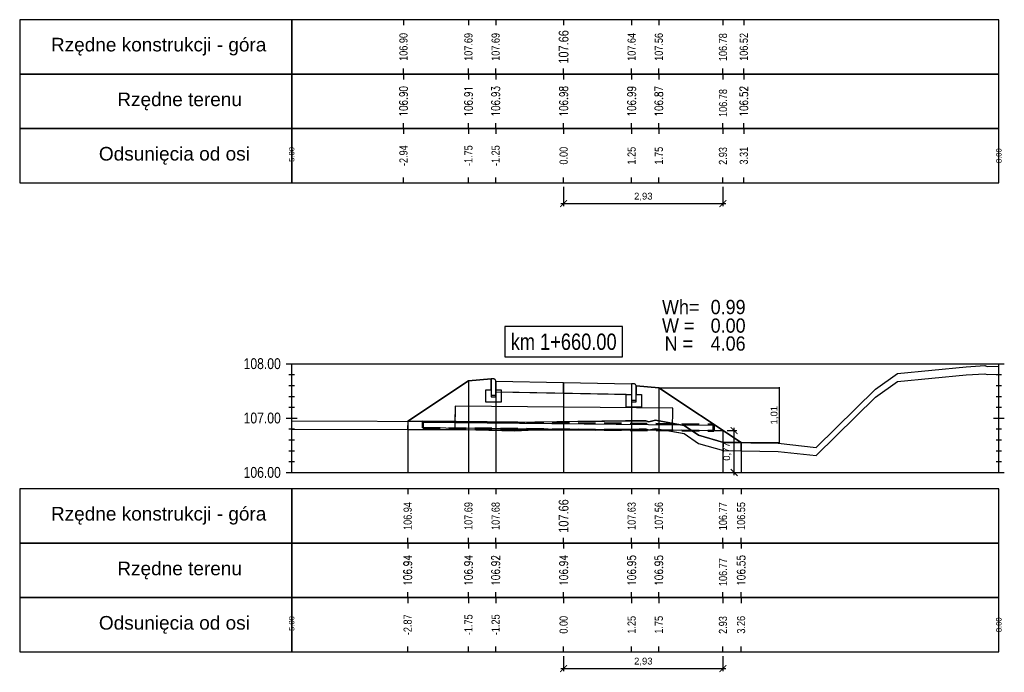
# Model space of a CAD drawing. Extents: x 7537626 to 7538805, y 5722894 to 5725486.
# Tile 92 of 105: x 7538660 to 7538679, y 5725457 to 5725469. Entities that reach past the tile are written whole.
import ezdxf

# ---------------------------------------------------------------- set-up
doc = ezdxf.new("R2010")
doc.units = 0
doc.header["$PDMODE"] = 35
doc.header["$PDSIZE"] = 0.3
doc.linetypes.add('HIDDEN', pattern=[9.525, 6.35, -3.175])
for name, color, linetype in [('C-DROGI-PROFILE', 7, 'Continuous'), ('C-DROGI-PROFILE-ETYKIETY', 7, 'Continuous'), ('C-DROGI-PRZEKROJE-ETYKIETY', 7, 'Continuous'), ('C-POPRZECZKA-przekrój', 2, 'Continuous'), ('C-POPRZECZKA-widok', 1, 'Continuous')]:
    doc.layers.add(name, color=color, linetype=linetype)
for name, color, linetype, true_color in [('C-humus', 7, 'Continuous', 0x003df5), ('C-Teren', 7, 'Continuous', 0x008521), ('poprzeczki', 7, 'Continuous', 0x0000d6)]:
    doc.layers.add(name, color=color, linetype=linetype, true_color=true_color)
doc.layers.add('D-1.pow. hum.', color=7, linetype='Continuous', lineweight=30, plot=False)
doc.layers.add('D-3.nasyp', color=4, linetype='Continuous', lineweight=30, plot=False)
doc.layers.add('D-roboty-ziemne-opis', color=2, linetype='Continuous', lineweight=30)
doc.layers.add('Pom-plan', color=4, linetype='Continuous', plot=False)
doc.styles.add('2mm08', font='arial.ttf', dxfattribs={"width": 0.8})
doc.styles.add('opis_50', font='arial.ttf', dxfattribs={"height": 0.125})
doc.styles.get("Standard").update_dxf_attribs({"font": 'arial.ttf'})
doc.dimstyles.new('OPIS_50', dxfattribs={"dimscale": 0.5, "dimtxt": 0.125, "dimasz": 0.25, "dimexe": 0.1, "dimexo": 0.15, "dimgap": 0.1, "dimtad": 1, "dimzin": 0, "dimtxsty": 'opis_50', "dimblk": 'ARCHTICK', "dimcen": 0.15, "dimdle": 0.1, "dimaunit": 2, "dimadec": 4, "dimazin": 0, "dimtfac": 1, "dimtmove": 0, "dimatfit": 3, "dimfxl": 1, "dimarcsym": 0})

# ---------------------------------------------------------------- blocks, each defined once
blk = doc.blocks.new('_ArchTick')
at = {"color": 0, "linetype": 'ByBlock', "const_width": 0.15}
blk.add_lwpolyline([(-0.5, -0.5), (0.5, 0.5)], dxfattribs=at)
blk = doc.blocks.new('*D23')
at = {"layer": 'Defpoints', "color": 0, "transparency": 16777216}
for p in [(7538672.223, 5725462.343), (7538673.735, 5725461.335), (7538674.437, 5725461.335)]:
    blk.add_point(p, dxfattribs=at)
at = {"layer": 'poprzeczki', "color": 0, "lineweight": -2, "transparency": 16777216}
for p, q in [((7538672.238, 5725462.343), (7538674.447, 5725462.343)), ((7538674.437, 5725462.353), (7538674.437, 5725461.325)), ((7538673.75, 5725461.335), (7538674.447, 5725461.335))]:
    blk.add_line(p, q, dxfattribs=at)
at = {"layer": 'poprzeczki', "color": 0, "lineweight": -2, "transparency": 16777216, "xscale": 0.025, "yscale": 0.025, "zscale": 0.025}
for p, rotation in [((7538674.437, 5725462.343), 90), ((7538674.437, 5725461.335), 270)]:
    blk.add_blockref('_ArchTick', p, dxfattribs=dict(at, rotation=rotation))
at = {"layer": 'poprzeczki', "color": 0, "transparency": 16777216, "insert": (7538674.352, 5725461.839), "char_height": 0.125, "attachment_point": 5, "rotation": 90, "style": 'opis_50'}
blk.add_mtext('1,01', dxfattribs=at)
blk = doc.blocks.new('geokrata')
at = {"layer": 'C-POPRZECZKA-przekrój', "color": 172, "linetype": 'HIDDEN', "lineweight": 50, "ltscale": 0.05, "true_color": 0x0000cc}
for p, q in [((7538464.885, 5725469.743), (7538470.234, 5725469.689)), ((7538464.887, 5725469.627), (7538470.233, 5725469.573))]:
    blk.add_line(p, q, dxfattribs=at)
at = {"layer": 'C-POPRZECZKA-przekrój', "color": 98, "linetype": 'Continuous', "lineweight": 30, "true_color": 0x006100}
for p, q in [((7538464.892, 5725469.735), (7538465.726, 5725469.726)), ((7538464.893, 5725469.635), (7538465.725, 5725469.626)), ((7538469.225, 5725469.591), (7538470.225, 5725469.581))]:
    blk.add_line(p, q, dxfattribs=at)
for points in [[(7538467.479, 5725470.009), (7538465.479, 5725470.029), (7538465.475, 5725469.629), (7538469.475, 5725469.589), (7538469.479, 5725469.989), (7538467.479, 5725470.009), (7538465.479, 5725470.029), (7538465.476, 5725469.729), (7538470.226, 5725469.681)], [(7538464.892, 5725469.735), (7538464.893, 5725469.635)], [(7538470.225, 5725469.581), (7538470.226, 5725469.681)]]:
    blk.add_lwpolyline(points, dxfattribs=at)
at = {"layer": 'C-POPRZECZKA-przekrój', "color": 172, "linetype": 'HIDDEN', "lineweight": 50, "ltscale": 0.05, "true_color": 0x0000cc}
for points in [[(7538464.885, 5725469.743), (7538464.887, 5725469.627)], [(7538470.233, 5725469.573), (7538470.234, 5725469.689)]]:
    blk.add_lwpolyline(points, dxfattribs=at)
blk = doc.blocks.new('*D255')
at = {"layer": 'Defpoints', "color": 0, "transparency": 16777216}
for p in [(7538670.473, 5725466.111), (7538673.402, 5725466.111), (7538673.402, 5725465.73)]:
    blk.add_point(p, dxfattribs=at)
at = {"layer": 'Pom-plan', "color": 0, "lineweight": -2, "transparency": 16777216}
for p, q in [((7538670.473, 5725466.036), (7538670.473, 5725465.68)), ((7538673.402, 5725466.036), (7538673.402, 5725465.68)), ((7538670.423, 5725465.73), (7538673.452, 5725465.73))]:
    blk.add_line(p, q, dxfattribs=at)
at = {"layer": 'Pom-plan', "color": 0, "lineweight": -2, "transparency": 16777216, "xscale": 0.125, "yscale": 0.125, "zscale": 0.125, "rotation": 180}
blk.add_blockref('_ArchTick', (7538670.473, 5725465.73), dxfattribs=at)
at = {"layer": 'Pom-plan', "color": 0, "lineweight": -2, "transparency": 16777216, "xscale": 0.125, "yscale": 0.125, "zscale": 0.125}
blk.add_blockref('_ArchTick', (7538673.402, 5725465.73), dxfattribs=at)
at = {"layer": 'Pom-plan', "color": 0, "transparency": 16777216, "insert": (7538671.937, 5725465.855), "char_height": 0.125, "attachment_point": 5, "style": 'opis_50'}
blk.add_mtext('2,93', dxfattribs=at)
blk = doc.blocks.new('*D256')
at = {"layer": 'Defpoints', "color": 0, "transparency": 16777216}
for p in [(7538673.402, 5725461.557), (7538673.607, 5725461.557), (7538673.402, 5725460.786)]:
    blk.add_point(p, dxfattribs=at)
at = {"layer": 'Pom-plan', "color": 0, "lineweight": -2, "transparency": 16777216}
for p, q in [((7538673.477, 5725461.557), (7538673.657, 5725461.557)), ((7538673.607, 5725460.736), (7538673.607, 5725461.607)), ((7538673.477, 5725460.786), (7538673.657, 5725460.786))]:
    blk.add_line(p, q, dxfattribs=at)
at = {"layer": 'Pom-plan', "color": 0, "lineweight": -2, "transparency": 16777216, "xscale": 0.125, "yscale": 0.125, "zscale": 0.125}
for p, rotation in [((7538673.607, 5725461.557), 90), ((7538673.607, 5725460.786), 270)]:
    blk.add_blockref('_ArchTick', p, dxfattribs=dict(at, rotation=rotation))
at = {"layer": 'Pom-plan', "color": 0, "transparency": 16777216, "insert": (7538673.481, 5725461.172), "char_height": 0.125, "attachment_point": 5, "rotation": 90, "style": 'opis_50'}
blk.add_mtext('0,77', dxfattribs=at)
blk = doc.blocks.new('*D257')
at = {"layer": 'Defpoints', "color": 0, "transparency": 16777216}
for p in [(7538670.473, 5725457.486), (7538673.402, 5725457.486), (7538673.402, 5725457.181)]:
    blk.add_point(p, dxfattribs=at)
at = {"layer": 'Pom-plan', "color": 0, "lineweight": -2, "transparency": 16777216}
for p, q in [((7538670.473, 5725457.411), (7538670.473, 5725457.131)), ((7538673.402, 5725457.411), (7538673.402, 5725457.131)), ((7538670.423, 5725457.181), (7538673.452, 5725457.181))]:
    blk.add_line(p, q, dxfattribs=at)
at = {"layer": 'Pom-plan', "color": 0, "lineweight": -2, "transparency": 16777216, "xscale": 0.125, "yscale": 0.125, "zscale": 0.125, "rotation": 180}
blk.add_blockref('_ArchTick', (7538670.473, 5725457.181), dxfattribs=at)
at = {"layer": 'Pom-plan', "color": 0, "lineweight": -2, "transparency": 16777216, "xscale": 0.125, "yscale": 0.125, "zscale": 0.125}
blk.add_blockref('_ArchTick', (7538673.402, 5725457.181), dxfattribs=at)
at = {"layer": 'Pom-plan', "color": 0, "transparency": 16777216, "insert": (7538671.937, 5725457.306), "char_height": 0.125, "attachment_point": 5, "style": 'opis_50'}
blk.add_mtext('2,93', dxfattribs=at)

msp = doc.modelspace()

# ---------------------------------------------------------------- linework, layer by layer
at = {"layer": 'C-DROGI-PROFILE', "color": 7, "linetype": 'Continuous', "lineweight": -3}
for p, q in [((7538667.529, 5725469.111), (7538667.529, 5725469.011)), ((7538668.723, 5725469.111), (7538668.723, 5725469.011)), ((7538669.223, 5725469.111), (7538669.223, 5725469.011)), ((7538670.473, 5725469.111), (7538670.473, 5725469.011)), ((7538671.723, 5725469.111), (7538671.723, 5725469.011)), ((7538672.223, 5725469.111), (7538672.223, 5725469.011)), ((7538673.402, 5725469.111), (7538673.402, 5725469.011)), ((7538673.785, 5725469.111), (7538673.785, 5725469.011)), ((7538667.529, 5725468.111), (7538667.529, 5725468.211)), ((7538668.723, 5725468.111), (7538668.723, 5725468.211)), ((7538669.223, 5725468.111), (7538669.223, 5725468.211)), ((7538670.473, 5725468.111), (7538670.473, 5725468.211)), ((7538671.723, 5725468.111), (7538671.723, 5725468.211)), ((7538672.223, 5725468.111), (7538672.223, 5725468.211)), ((7538673.402, 5725468.111), (7538673.402, 5725468.211)), ((7538673.785, 5725468.111), (7538673.785, 5725468.211)), ((7538667.529, 5725468.111), (7538667.529, 5725468.011)), ((7538668.723, 5725468.111), (7538668.723, 5725468.011)), ((7538669.223, 5725468.111), (7538669.223, 5725468.011)), ((7538670.473, 5725468.111), (7538670.473, 5725468.011)), ((7538671.723, 5725468.111), (7538671.723, 5725468.011)), ((7538672.223, 5725468.111), (7538672.223, 5725468.011)), ((7538673.402, 5725468.111), (7538673.402, 5725468.011)), ((7538673.785, 5725468.111), (7538673.785, 5725468.011)), ((7538667.529, 5725467.111), (7538667.529, 5725467.211)), ((7538668.723, 5725467.111), (7538668.723, 5725467.211)), ((7538669.223, 5725467.111), (7538669.223, 5725467.211)), ((7538670.473, 5725467.111), (7538670.473, 5725467.211)), ((7538671.723, 5725467.111), (7538671.723, 5725467.211)), ((7538672.223, 5725467.111), (7538672.223, 5725467.211)), ((7538673.402, 5725467.111), (7538673.402, 5725467.211)), ((7538673.785, 5725467.111), (7538673.785, 5725467.211)), ((7538667.529, 5725467.111), (7538667.529, 5725467.011)), ((7538668.723, 5725467.111), (7538668.723, 5725467.011)), ((7538669.223, 5725467.111), (7538669.223, 5725467.011)), ((7538670.473, 5725467.111), (7538670.473, 5725467.011)), ((7538671.723, 5725467.111), (7538671.723, 5725467.011)), ((7538672.223, 5725467.111), (7538672.223, 5725467.011)), ((7538673.402, 5725467.111), (7538673.402, 5725467.011)), ((7538673.785, 5725467.111), (7538673.785, 5725467.011)), ((7538667.529, 5725466.111), (7538667.529, 5725466.211)), ((7538668.723, 5725466.111), (7538668.723, 5725466.211)), ((7538669.223, 5725466.111), (7538669.223, 5725466.211)), ((7538670.473, 5725466.111), (7538670.473, 5725466.211)), ((7538671.723, 5725466.111), (7538671.723, 5725466.211)), ((7538672.223, 5725466.111), (7538672.223, 5725466.211)), ((7538673.402, 5725466.111), (7538673.402, 5725466.211)), ((7538673.785, 5725466.111), (7538673.785, 5725466.211)), ((7538667.606, 5725460.486), (7538667.606, 5725460.386)), ((7538668.723, 5725460.486), (7538668.723, 5725460.386)), ((7538669.223, 5725460.486), (7538669.223, 5725460.386)), ((7538670.473, 5725460.486), (7538670.473, 5725460.386)), ((7538671.723, 5725460.486), (7538671.723, 5725460.386)), ((7538672.223, 5725460.486), (7538672.223, 5725460.386)), ((7538673.402, 5725460.486), (7538673.402, 5725460.386)), ((7538673.735, 5725460.486), (7538673.735, 5725460.386)), ((7538667.606, 5725459.486), (7538667.606, 5725459.586)), ((7538668.723, 5725459.486), (7538668.723, 5725459.586)), ((7538669.223, 5725459.486), (7538669.223, 5725459.586)), ((7538670.473, 5725459.486), (7538670.473, 5725459.586)), ((7538671.723, 5725459.486), (7538671.723, 5725459.586)), ((7538672.223, 5725459.486), (7538672.223, 5725459.586)), ((7538673.402, 5725459.486), (7538673.402, 5725459.586)), ((7538673.735, 5725459.486), (7538673.735, 5725459.586)), ((7538667.606, 5725459.486), (7538667.606, 5725459.386)), ((7538668.723, 5725459.486), (7538668.723, 5725459.386)), ((7538669.223, 5725459.486), (7538669.223, 5725459.386)), ((7538670.473, 5725459.486), (7538670.473, 5725459.386)), ((7538671.723, 5725459.486), (7538671.723, 5725459.386)), ((7538672.223, 5725459.486), (7538672.223, 5725459.386)), ((7538673.402, 5725459.486), (7538673.402, 5725459.386)), ((7538673.735, 5725459.486), (7538673.735, 5725459.386)), ((7538667.606, 5725458.486), (7538667.606, 5725458.586)), ((7538667.606, 5725458.486), (7538667.606, 5725458.386)), ((7538668.723, 5725458.486), (7538668.723, 5725458.586)), ((7538668.723, 5725458.486), (7538668.723, 5725458.386)), ((7538669.223, 5725458.486), (7538669.223, 5725458.586)), ((7538669.223, 5725458.486), (7538669.223, 5725458.386)), ((7538670.473, 5725458.486), (7538670.473, 5725458.586)), ((7538670.473, 5725458.486), (7538670.473, 5725458.386)), ((7538671.723, 5725458.486), (7538671.723, 5725458.586)), ((7538671.723, 5725458.486), (7538671.723, 5725458.386)), ((7538672.223, 5725458.486), (7538672.223, 5725458.586)), ((7538672.223, 5725458.486), (7538672.223, 5725458.386)), ((7538673.402, 5725458.486), (7538673.402, 5725458.586)), ((7538673.402, 5725458.486), (7538673.402, 5725458.386)), ((7538673.735, 5725458.486), (7538673.735, 5725458.586)), ((7538673.735, 5725458.486), (7538673.735, 5725458.386)), ((7538667.606, 5725457.486), (7538667.606, 5725457.586)), ((7538668.723, 5725457.486), (7538668.723, 5725457.586)), ((7538669.223, 5725457.486), (7538669.223, 5725457.586)), ((7538670.473, 5725457.486), (7538670.473, 5725457.586)), ((7538671.723, 5725457.486), (7538671.723, 5725457.586)), ((7538672.223, 5725457.486), (7538672.223, 5725457.586)), ((7538673.402, 5725457.486), (7538673.402, 5725457.586)), ((7538673.735, 5725457.486), (7538673.735, 5725457.586))]:
    msp.add_line(p, q, dxfattribs=at)
at = {"layer": 'C-DROGI-PROFILE', "color": 1, "linetype": 'Continuous', "lineweight": -3}
for points in [[(7538665.473, 5725468.111), (7538665.473, 5725469.111), (7538660.473, 5725469.111), (7538660.473, 5725468.111)], [(7538665.473, 5725468.111), (7538678.473, 5725468.111), (7538678.473, 5725469.111), (7538665.473, 5725469.111)], [(7538665.473, 5725467.111), (7538665.473, 5725468.111), (7538660.473, 5725468.111), (7538660.473, 5725467.111)], [(7538665.473, 5725467.111), (7538678.473, 5725467.111), (7538678.473, 5725468.111), (7538665.473, 5725468.111)], [(7538665.473, 5725466.111), (7538665.473, 5725467.111), (7538660.473, 5725467.111), (7538660.473, 5725466.111)], [(7538665.473, 5725466.111), (7538678.473, 5725466.111), (7538678.473, 5725467.111), (7538665.473, 5725467.111)], [(7538665.473, 5725459.486), (7538665.473, 5725460.486), (7538660.473, 5725460.486), (7538660.473, 5725459.486)], [(7538665.473, 5725459.486), (7538678.473, 5725459.486), (7538678.473, 5725460.486), (7538665.473, 5725460.486)], [(7538665.473, 5725458.486), (7538665.473, 5725459.486), (7538660.473, 5725459.486), (7538660.473, 5725458.486)], [(7538665.473, 5725458.486), (7538678.473, 5725458.486), (7538678.473, 5725459.486), (7538665.473, 5725459.486)], [(7538665.473, 5725457.486), (7538665.473, 5725458.486), (7538660.473, 5725458.486), (7538660.473, 5725457.486)], [(7538665.473, 5725457.486), (7538678.473, 5725457.486), (7538678.473, 5725458.486), (7538665.473, 5725458.486)]]:
    msp.add_3dface(points, dxfattribs=at)
at = {"layer": 'C-DROGI-PRZEKROJE-ETYKIETY', "color": 1, "linetype": 'Continuous', "lineweight": -3}
for p, q in [((7538668.723, 5725462.473), (7538668.723, 5725460.786)), ((7538669.223, 5725462.467), (7538669.223, 5725460.786)), ((7538670.473, 5725462.442), (7538670.473, 5725460.786)), ((7538671.723, 5725462.417), (7538671.723, 5725460.786)), ((7538672.223, 5725462.343), (7538672.223, 5725460.786)), ((7538667.606, 5725461.728), (7538667.606, 5725460.786)), ((7538673.735, 5725461.335), (7538673.735, 5725460.786))]:
    msp.add_line(p, q, dxfattribs=at)
msp.add_lwpolyline([(7538673.402, 5725461.557), (7538673.402, 5725460.786)], dxfattribs=at)
at = {"layer": 'C-humus'}
for p, q in [((7538677.873, 5725462.581), (7538678.216, 5725462.601)), ((7538678.216, 5725462.601), (7538678.256, 5725462.586)), ((7538678.256, 5725462.586), (7538678.473, 5725462.592)), ((7538676.207, 5725462.17), (7538676.611, 5725462.456)), ((7538676.611, 5725462.456), (7538677.873, 5725462.581)), ((7538675.117, 5725461.097), (7538676.207, 5725462.17)), ((7538665.473, 5725461.584), (7538668.619, 5725461.575)), ((7538668.619, 5725461.575), (7538669.575, 5725461.553)), ((7538669.575, 5725461.553), (7538669.94, 5725461.568)), ((7538669.94, 5725461.568), (7538671.863, 5725461.586)), ((7538671.863, 5725461.586), (7538671.983, 5725461.586)), ((7538671.983, 5725461.586), (7538672.037, 5725461.568)), ((7538672.037, 5725461.568), (7538672.159, 5725461.597)), ((7538672.159, 5725461.597), (7538672.689, 5725461.503)), ((7538672.689, 5725461.503), (7538672.952, 5725461.32)), ((7538672.952, 5725461.32), (7538673.413, 5725461.19)), ((7538673.413, 5725461.19), (7538674.417, 5725461.174)), ((7538674.417, 5725461.174), (7538675.117, 5725461.097))]:
    msp.add_line(p, q, dxfattribs=at)
at = {"layer": 'C-POPRZECZKA-przekrój', "color": 2, "linetype": 'Continuous', "lineweight": -3}
for p, q in [((7538667.606, 5725461.728), (7538668.723, 5725462.473)), ((7538668.723, 5725462.473), (7538669.143, 5725462.507)), ((7538669.183, 5725462.507), (7538669.143, 5725462.507)), ((7538669.143, 5725462.507), (7538669.143, 5725462.177)), ((7538669.189, 5725462.506), (7538669.183, 5725462.507)), ((7538669.197, 5725462.504), (7538669.189, 5725462.506)), ((7538669.206, 5725462.5), (7538669.197, 5725462.504)), ((7538669.212, 5725462.495), (7538669.206, 5725462.5)), ((7538669.216, 5725462.49), (7538669.212, 5725462.495)), ((7538669.22, 5725462.482), (7538669.216, 5725462.49)), ((7538669.223, 5725462.474), (7538669.22, 5725462.482)), ((7538669.223, 5725462.467), (7538669.223, 5725462.474)), ((7538669.223, 5725462.467), (7538670.473, 5725462.442)), ((7538669.223, 5725462.467), (7538669.224, 5725462.267)), ((7538669.223, 5725462.177), (7538669.223, 5725462.467)), ((7538669.223, 5725462.467), (7538669.223, 5725462.307)), ((7538670.473, 5725462.242), (7538670.473, 5725462.442)), ((7538670.473, 5725462.442), (7538671.723, 5725462.417)), ((7538671.723, 5725462.417), (7538671.722, 5725462.217)), ((7538671.763, 5725462.417), (7538671.723, 5725462.417)), ((7538671.723, 5725462.417), (7538671.723, 5725462.087)), ((7538671.769, 5725462.416), (7538671.763, 5725462.417)), ((7538671.777, 5725462.414), (7538671.769, 5725462.416)), ((7538671.786, 5725462.41), (7538671.777, 5725462.414)), ((7538671.792, 5725462.405), (7538671.786, 5725462.41)), ((7538669.043, 5725462.077), (7538669.043, 5725462.307)), ((7538669.043, 5725462.307), (7538669.143, 5725462.307)), ((7538669.143, 5725462.307), (7538669.143, 5725462.207)), ((7538669.223, 5725462.307), (7538669.323, 5725462.307)), ((7538669.224, 5725462.267), (7538670.473, 5725462.242)), ((7538669.323, 5725462.307), (7538669.323, 5725462.077)), ((7538670.473, 5725462.242), (7538671.722, 5725462.217)), ((7538671.796, 5725462.4), (7538671.792, 5725462.405)), ((7538671.8, 5725462.392), (7538671.796, 5725462.4)), ((7538671.803, 5725462.384), (7538671.8, 5725462.392)), ((7538671.803, 5725462.377), (7538671.803, 5725462.384)), ((7538671.803, 5725462.087), (7538671.803, 5725462.377)), ((7538671.803, 5725462.377), (7538671.803, 5725462.217)), ((7538671.803, 5725462.377), (7538672.223, 5725462.343)), ((7538672.223, 5725462.343), (7538673.735, 5725461.335)), ((7538669.323, 5725462.077), (7538669.043, 5725462.077)), ((7538669.143, 5725462.207), (7538669.223, 5725462.207)), ((7538669.143, 5725462.177), (7538669.223, 5725462.177)), ((7538671.623, 5725461.987), (7538671.623, 5725462.217)), ((7538671.623, 5725462.217), (7538671.723, 5725462.217)), ((7538671.723, 5725462.217), (7538671.723, 5725462.117)), ((7538671.723, 5725462.117), (7538671.803, 5725462.117)), ((7538671.723, 5725462.087), (7538671.803, 5725462.087)), ((7538671.803, 5725462.217), (7538671.903, 5725462.217)), ((7538671.903, 5725462.217), (7538671.903, 5725461.987)), ((7538671.903, 5725461.987), (7538671.623, 5725461.987))]:
    msp.add_line(p, q, dxfattribs=at)
at = {"layer": 'C-POPRZECZKA-przekrój'}
msp.add_lwpolyline([(7538673.223, 5725461.559), (7538673.402, 5725461.557)], dxfattribs=at)
at = {"layer": 'C-POPRZECZKA-widok', "color": 1, "linetype": 'Continuous', "lineweight": -3}
for p, q in [((7538665.373, 5725462.786), (7538678.573, 5725462.786)), ((7538665.473, 5725460.786), (7538665.473, 5725462.786)), ((7538678.473, 5725460.786), (7538678.473, 5725462.786)), ((7538665.423, 5725462.586), (7538665.523, 5725462.586)), ((7538678.423, 5725462.586), (7538678.523, 5725462.586)), ((7538665.423, 5725462.386), (7538665.523, 5725462.386)), ((7538678.423, 5725462.386), (7538678.523, 5725462.386)), ((7538665.423, 5725462.186), (7538665.523, 5725462.186)), ((7538678.423, 5725462.186), (7538678.523, 5725462.186)), ((7538665.423, 5725461.986), (7538665.523, 5725461.986)), ((7538678.423, 5725461.986), (7538678.523, 5725461.986)), ((7538665.373, 5725461.786), (7538665.573, 5725461.786)), ((7538665.423, 5725461.786), (7538665.523, 5725461.786)), ((7538678.373, 5725461.786), (7538678.573, 5725461.786)), ((7538678.423, 5725461.786), (7538678.523, 5725461.786)), ((7538665.423, 5725461.586), (7538665.523, 5725461.586)), ((7538678.423, 5725461.586), (7538678.523, 5725461.586)), ((7538665.423, 5725461.386), (7538665.523, 5725461.386)), ((7538678.423, 5725461.386), (7538678.523, 5725461.386)), ((7538665.423, 5725461.186), (7538665.523, 5725461.186)), ((7538678.423, 5725461.186), (7538678.523, 5725461.186)), ((7538665.423, 5725460.986), (7538665.523, 5725460.986)), ((7538678.423, 5725460.986), (7538678.523, 5725460.986)), ((7538665.373, 5725460.786), (7538678.573, 5725460.786))]:
    msp.add_line(p, q, dxfattribs=at)
at = {"layer": 'C-POPRZECZKA-widok', "color": 3, "linetype": 'Continuous', "lineweight": -3}
msp.add_3dface([(7538669.393, 5725462.911), (7538671.553, 5725462.911), (7538671.553, 5725463.468), (7538669.393, 5725463.468)], dxfattribs=at)
at = {"layer": 'C-Teren'}
for p, q in [((7538676.207, 5725462.32), (7538676.611, 5725462.606)), ((7538676.611, 5725462.606), (7538677.873, 5725462.731)), ((7538677.873, 5725462.731), (7538678.216, 5725462.751)), ((7538678.216, 5725462.751), (7538678.256, 5725462.736)), ((7538678.256, 5725462.736), (7538678.473, 5725462.742)), ((7538675.117, 5725461.247), (7538676.207, 5725462.32)), ((7538665.473, 5725461.734), (7538668.619, 5725461.725)), ((7538668.619, 5725461.725), (7538669.575, 5725461.703)), ((7538669.575, 5725461.703), (7538669.94, 5725461.718)), ((7538669.94, 5725461.718), (7538671.863, 5725461.736)), ((7538671.863, 5725461.736), (7538671.983, 5725461.736)), ((7538671.983, 5725461.736), (7538672.037, 5725461.718)), ((7538672.037, 5725461.718), (7538672.159, 5725461.747)), ((7538672.159, 5725461.747), (7538672.689, 5725461.653)), ((7538672.689, 5725461.653), (7538672.952, 5725461.47)), ((7538672.952, 5725461.47), (7538673.413, 5725461.34)), ((7538673.413, 5725461.34), (7538674.417, 5725461.324)), ((7538674.417, 5725461.324), (7538675.117, 5725461.247))]:
    msp.add_line(p, q, dxfattribs=at)
at = {"layer": 'D-1.pow. hum.'}
msp.add_lwpolyline([(7538667.606, 5725461.728), (7538667.605, 5725461.578), (7538668.632, 5725461.575), (7538670.267, 5725461.571), (7538671.983, 5725461.586), (7538672.037, 5725461.568), (7538672.159, 5725461.597), (7538672.689, 5725461.503), (7538672.952, 5725461.32), (7538673.413, 5725461.19), (7538673.735, 5725461.185), (7538673.735, 5725461.335), (7538673.413, 5725461.34), (7538672.952, 5725461.47), (7538672.689, 5725461.653), (7538672.159, 5725461.747), (7538672.037, 5725461.718), (7538671.983, 5725461.736), (7538671.609, 5725461.733), (7538670.731, 5725461.725), (7538669.57, 5725461.704), (7538669.065, 5725461.715), (7538668.496, 5725461.725), (7538667.606, 5725461.728)], dxfattribs=at)
at = {"layer": 'D-3.nasyp'}
msp.add_lwpolyline([(7538669.043, 5725462.077), (7538669.043, 5725462.307), (7538669.143, 5725462.307), (7538669.143, 5725462.507), (7538668.723, 5725462.473), (7538667.606, 5725461.728), (7538667.606, 5725461.578), (7538669.634, 5725461.572), (7538671.986, 5725461.572), (7538672.037, 5725461.568), (7538672.323, 5725461.568), (7538672.689, 5725461.503), (7538672.952, 5725461.32), (7538673.413, 5725461.19), (7538673.735, 5725461.185), (7538673.738, 5725461.335), (7538672.223, 5725462.343), (7538671.803, 5725462.377), (7538671.803, 5725462.217), (7538671.903, 5725462.217), (7538671.903, 5725461.987), (7538671.623, 5725461.987), (7538671.623, 5725462.219), (7538669.323, 5725462.265), (7538669.323, 5725462.077), (7538669.043, 5725462.077)], dxfattribs=at)

# ---------------------------------------------------------------- block references
at = {"layer": 'C-POPRZECZKA-przekrój'}
msp.add_blockref('geokrata', (202.998, -8.022), dxfattribs=at)

# ---------------------------------------------------------------- texts
at = {"layer": 'C-DROGI-PROFILE', "color": 2}
for s, p in [('Rzędne konstrukcji - góra', (7538661.048, 5725468.528)), ('Rzędne terenu', (7538662.268, 5725467.522)), ('Odsunięcia od osi', (7538661.929, 5725466.522)), ('Rzędne konstrukcji - góra', (7538661.048, 5725459.903)), ('Rzędne terenu', (7538662.268, 5725458.897)), ('Odsunięcia od osi', (7538661.929, 5725457.897))]:
    msp.add_text(s, height=0.25, dxfattribs=at).set_placement(p)
at = {"layer": 'C-DROGI-PROFILE-ETYKIETY', "color": 1, "style": '2mm08', "width": 0.8}
for s, p in [('106.78', (7538673.476, 5725468.35)), ('106.78', (7538673.477, 5725467.323)), ('2.93', (7538673.476, 5725466.443)), ('106.77', (7538673.476, 5725459.725)), ('106.77', (7538673.477, 5725458.698)), ('2.93', (7538673.476, 5725457.818))]:
    msp.add_text(s, height=0.15, rotation=90, dxfattribs=at).set_placement(p)
at = {"layer": 'C-DROGI-PROFILE-ETYKIETY', "color": 1, "linetype": 'Continuous', "lineweight": -3, "attachment_point": 5, "rotation": 90, "style": '2mm08'}
for s, insert, char_height in [('107.66', (7538670.473, 5725468.611), 0.18), ('106.90', (7538667.529, 5725468.611), 0.15), ('107.69', (7538668.723, 5725468.611), 0.15), ('107.69', (7538669.223, 5725468.611), 0.15), ('107.64', (7538671.723, 5725468.611), 0.15), ('107.56', (7538672.223, 5725468.611), 0.15), ('106.52', (7538673.785, 5725468.611), 0.15), ('{\\Fsimplex.shx|c238;106.90}', (7538667.529, 5725467.611), 0.15), ('{\\Fsimplex.shx|c238;106.91}', (7538668.723, 5725467.611), 0.15), ('{\\Fsimplex.shx|c238;106.93}', (7538669.223, 5725467.611), 0.15), ('{\\Fsimplex.shx|c238;106.98}', (7538670.473, 5725467.611), 0.15), ('{\\Fsimplex.shx|c238;106.99}', (7538671.723, 5725467.611), 0.15), ('{\\Fsimplex.shx|c238;106.87}', (7538672.223, 5725467.611), 0.15), ('{\\Fsimplex.shx|c238;106.52}', (7538673.785, 5725467.611), 0.15), ('-2.94', (7538667.529, 5725466.611), 0.15), ('-1.75', (7538668.723, 5725466.611), 0.15), ('-1.25', (7538669.223, 5725466.611), 0.15), ('0.00', (7538670.473, 5725466.611), 0.15), ('1.25', (7538671.723, 5725466.611), 0.15), ('1.75', (7538672.223, 5725466.611), 0.15), ('3.31', (7538673.785, 5725466.611), 0.15), ('106.94', (7538667.606, 5725459.986), 0.15), ('107.69', (7538668.723, 5725459.986), 0.15), ('107.68', (7538669.223, 5725459.986), 0.15), ('107.66', (7538670.473, 5725459.986), 0.18), ('107.63', (7538671.723, 5725459.986), 0.15), ('107.56', (7538672.223, 5725459.986), 0.15), ('106.55', (7538673.735, 5725459.986), 0.15), ('{\\Fsimplex.shx|c238;106.94}', (7538667.606, 5725458.986), 0.15), ('{\\Fsimplex.shx|c238;106.94}', (7538668.723, 5725458.986), 0.15), ('{\\Fsimplex.shx|c238;106.92}', (7538669.223, 5725458.986), 0.15), ('{\\Fsimplex.shx|c238;106.94}', (7538670.473, 5725458.986), 0.15), ('{\\Fsimplex.shx|c238;106.95}', (7538671.723, 5725458.986), 0.15), ('{\\Fsimplex.shx|c238;106.95}', (7538672.223, 5725458.986), 0.15), ('{\\Fsimplex.shx|c238;106.55}', (7538673.735, 5725458.986), 0.15), ('-2.87', (7538667.606, 5725457.986), 0.15), ('-1.75', (7538668.723, 5725457.986), 0.15), ('-1.25', (7538669.223, 5725457.986), 0.15), ('0.00', (7538670.473, 5725457.986), 0.15), ('1.25', (7538671.723, 5725457.986), 0.15), ('1.75', (7538672.223, 5725457.986), 0.15), ('3.26', (7538673.735, 5725457.986), 0.15)]:
    msp.add_mtext(s, dxfattribs=dict(at, insert=insert, char_height=char_height))
at = {"layer": 'C-DROGI-PROFILE-ETYKIETY', "color": 7, "linetype": 'Continuous', "lineweight": -3, "char_height": 0.1, "attachment_point": 5, "rotation": 90, "style": '2mm08'}
for s, insert in [('-5.00', (7538665.473, 5725466.611)), ('8.00', (7538678.473, 5725466.611)), ('-5.00', (7538665.473, 5725457.986)), ('8.00', (7538678.473, 5725457.986))]:
    msp.add_mtext(s, dxfattribs=dict(at, insert=insert))
at = {"layer": 'C-POPRZECZKA-widok', "color": 3, "linetype": 'Continuous', "lineweight": -3, "insert": (7538670.473, 5725463.036), "char_height": 0.3, "attachment_point": 8, "style": '2mm08'}
msp.add_mtext('km 1+660.00', dxfattribs=at)
at = {"layer": 'C-POPRZECZKA-widok', "color": 1, "linetype": 'Continuous', "lineweight": -3, "char_height": 0.2, "attachment_point": 6, "style": '2mm08'}
for s, insert in [('108.00', (7538665.273, 5725462.786)), ('107.00', (7538665.273, 5725461.786)), ('106.00', (7538665.273, 5725460.786))]:
    msp.add_mtext(s, dxfattribs=dict(at, insert=insert))
at = {"layer": 'D-roboty-ziemne-opis', "lineweight": 25, "width": 0.9}
for s, p in [('Wh=', (7538672.281, 5725463.697)), ('0.99', (7538673.175, 5725463.697)), ('W =', (7538672.281, 5725463.356)), ('0.00', (7538673.175, 5725463.356)), ('N =', (7538672.329, 5725463.026)), ('4.06', (7538673.175, 5725463.026))]:
    msp.add_text(s, height=0.2625, dxfattribs=at).set_placement(p)

# ---------------------------------------------------------------- dimensions: what is measured, and where the dimension line sits
at = {"layer": 'Pom-plan'}
for base, p1, p2, picture, middle in [((7538673.402, 5725465.73), (7538670.473, 5725466.111), (7538673.402, 5725466.111), '*D255', (7538671.937, 5725465.855)), ((7538673.402, 5725457.181), (7538670.473, 5725457.486), (7538673.402, 5725457.486), '*D257', (7538671.937, 5725457.306))]:
    dim = msp.add_linear_dim(base=base, p1=p1, p2=p2, dimstyle='OPIS_50', dxfattribs=at)
    dim.commit()
    dim.dimension.update_dxf_attribs({"geometry": picture, "text_midpoint": middle})
dim = msp.add_linear_dim(base=(7538673.607, 5725461.557), p1=(7538673.402, 5725460.786), p2=(7538673.402, 5725461.557), angle=90, dimstyle='OPIS_50', dxfattribs=at)
dim.commit()
dim.dimension.update_dxf_attribs({"geometry": '*D256', "text_midpoint": (7538673.481, 5725461.172)})
at = {"layer": 'poprzeczki'}
dim = msp.add_linear_dim(base=(7538674.437, 5725461.335), p1=(7538672.223, 5725462.343), p2=(7538673.735, 5725461.335), angle=90, dimstyle='OPIS_50', override={"dimscale": 0.1}, dxfattribs=at)
dim.commit()
dim.dimension.update_dxf_attribs({"geometry": '*D23', "text_midpoint": (7538674.352, 5725461.839)})

doc.saveas('drawing.dxf')
